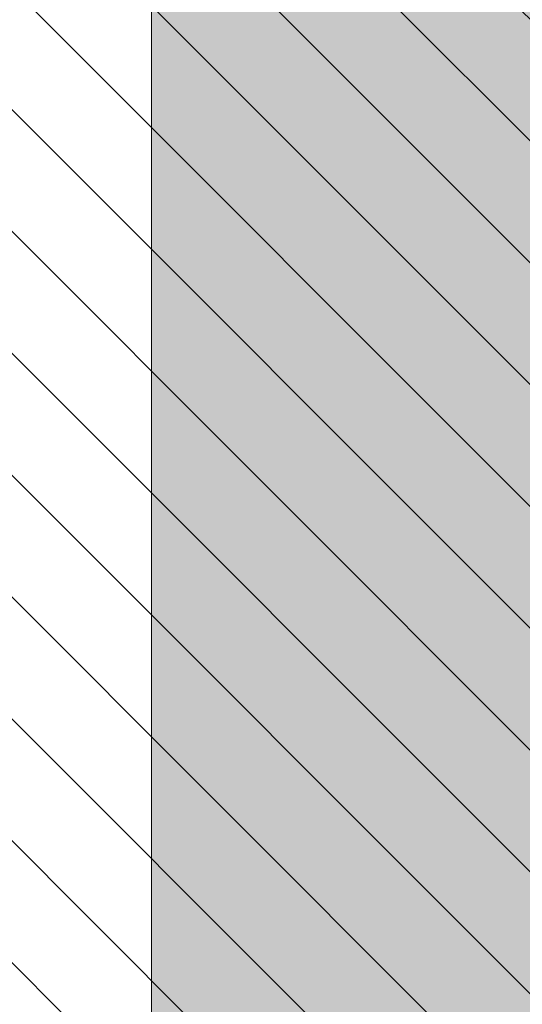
# Model space of a CAD drawing. Header units: millimetres. Extents: x -40276 to 214973, y -147941 to 35228.
# Tile 192 of 256: x -1180 to -654, y 6171 to 7200. Entities that reach past the tile are written whole.
import ezdxf

# ---------------------------------------------------------------- set-up
doc = ezdxf.new("R2010")
doc.units = ezdxf.units.MM
doc.header["$MEASUREMENT"] = 0
for name, color, linetype in [('1._POHLED ZÁPADNÍ_2_0_plochy', 7, 'Continuous'), ('1._POHLED ZÁPADNÍ_2_2D prvky - obecné', 7, 'Continuous'), ('1._POHLED ZÁPADNÍ_2_Výplně – Řezové', 7, 'Continuous')]:
    doc.layers.add(name, color=color, linetype=linetype)

msp = doc.modelspace()

# ---------------------------------------------------------------- hatches: boundary and pattern name
at = {"layer": '1._POHLED ZÁPADNÍ_2_0_plochy', "linetype": 'Continuous', "lineweight": 20, "true_color": 0xffaaaa}
h = msp.add_hatch(dxfattribs=at)
h.set_pattern_fill('Izolační_tvárnice_0002', color=21, style=0, pattern_type=2)
h.set_pattern_definition([(315, (-10360.18, 9405.31), (63.6396, 63.6396), [])])
h.paths.add_polyline_path([(-10906.3, 18690.2), (-10970.7, 9084.1), (-20311.4, 10009.9), (-20479.4, 269.7), (-242.3, 419.8), (-238.4, 17796)])
at = {"layer": '1._POHLED ZÁPADNÍ_2_Výplně – Řezové', "linetype": 'Continuous', "lineweight": 13}
for points in [[(-1040.2, 7302), (-1041.9, 7153.4), (-321.7, 7079.1), (-321.7, 7227.9)], [(-1041.7, 6155.2), (-321.7, 6155.2), (-321.7, 7079.1), (-1041.7, 7153.4)]]:
    msp.add_hatch(color=254, dxfattribs=at).paths.add_polyline_path(points)

# ---------------------------------------------------------------- linework, layer by layer
at = {"layer": '1._POHLED ZÁPADNÍ_2_2D prvky - obecné', "color": 7, "linetype": 'Continuous', "lineweight": 13}
msp.add_line((-1041.7, 5105.2), (-1041.7, 7302.2), dxfattribs=at)

doc.saveas('drawing.dxf')
